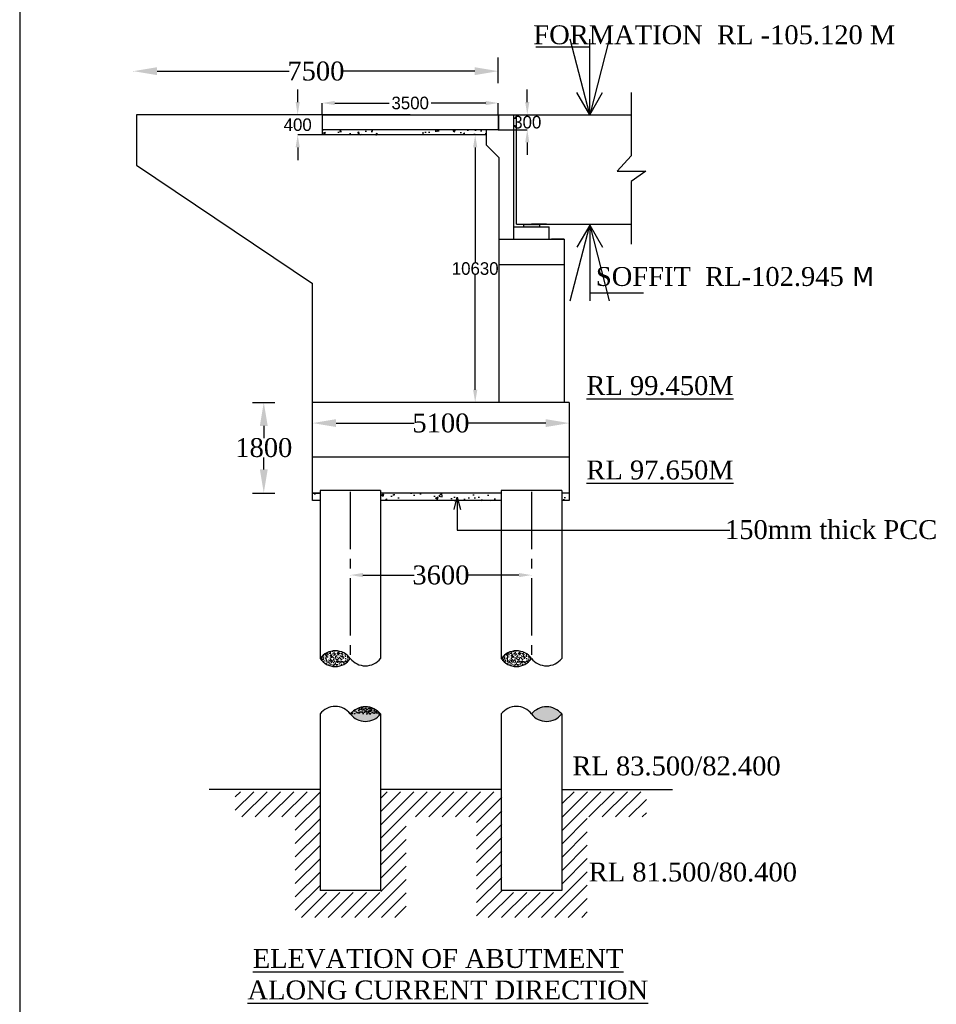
# Model space of a CAD drawing. Header units: millimetres. Extents: x -20950785 to 389010297, y -11535949 to 14056629.
# Tile 6 of 256: x 7967120 to 8003544, y -1152341 to -1113228. Entities that reach past the tile are written whole.
import ezdxf

# ---------------------------------------------------------------- set-up
doc = ezdxf.new("R2010")
doc.units = ezdxf.units.MM
doc.header["$LTSCALE"] = 60
doc.header["$MEASUREMENT"] = 0
doc.linetypes.add('CENTER2', pattern=[28.575, 19.05, -3.175, 3.175, -3.175])
doc.styles.add('style1', font='txt.shx', dxfattribs={"height": 1})
doc.dimstyles.get("Standard").update_dxf_attribs({"dimtxt": 400, "dimasz": 215, "dimexe": 0.18, "dimexo": 0.0625, "dimgap": 0.09, "dimtad": 0, "dimtih": 1, "dimtoh": 1, "dimdec": 0, "dimzin": 4, "dimdsep": 46, "dimtxsty": 'Standard', "dimblk": 'OPEN90', "dimcen": 0, "dimadec": 0, "dimazin": 1, "dimtfac": 1, "dimtdec": 0, "dimtix": 1, "dimtofl": 0, "dimtmove": 0, "dimatfit": 3, "dimldrblk": 'OPEN30', "dimfxl": 1, "dimtolj": 1, "dimtzin": 0, "dimarcsym": 0})
pattern_1 = [(50, (-4640.77, -451373.92), (215.1780548, -18.8256405), [22.5, -247.5]), (355, (-4640.77, -451373.92), (-41.6254, 225.65764), [18, -198]), (100.4514445, (-4622.83, -451375.5), (173.552654, 206.8319973), [19.1220576, -210.3426336]), (46.1842, (-4640.77, -451313.92), (320.172399, -49.655784), [33.75, -371.25]), (96.6356355, (-4614.08, -451318.06), (280.398584, 292.23558), [28.683103, -315.514128]), (351.184164, (-4640.77, -451313.92), (280.398584, 292.23558), [27, -297]), (21, (-4610.77, -451328.92), (179.0721156, -120.7856672), [22.5, -247.5]), (326, (-4610.77, -451328.92), (72.9945996, 217.5450135), [18, -198]), (71.4514447, (-4595.84, -451338.99), (252.066713, 96.759346), [19.122057, -210.3426336]), (37.5, (-4640.765, -451373.92), (3.6479566, 99.86815615), [0, -195.6, 0, -201, 0, -198.75]), (7.5, (-4640.77, -451373.92), (78.9208612, 118.3235136), [0, -114.6, 0, -191.1, 0, -75.75]), (327.5, (-4707.665, -451373.92), (160.14673085, -6.7664615), [0, -75, 0, -234, 0, -310.5]), (317.5, (-4737.67, -451373.92), (174.9558508, 30.0314947), [0, -97.5, 0, -155.4, 0, -220.5])]

# ---------------------------------------------------------------- blocks, each defined once
blk = doc.blocks.new('*D217')
at = {"color": 0, "linetype": 'Continuous', "lineweight": -2, "transparency": 16777216}
for p, q in [((7971642, -1115273), (7971642, -1115273)), ((7972577, -1115273), (7977823, -1115273)), ((7985203, -1115273), (7979958, -1115273)), ((7986138, -1115273), (7986138, -1115273))]:
    blk.add_line(p, q, dxfattribs=at)
for points in [[(7972577, -1115117), (7972577, -1115429), (7971642, -1115273)], [(7985203, -1115117), (7985203, -1115429), (7986138, -1115273)]]:
    blk.add_solid(points, dxfattribs=at)
at = {"layer": 'Defpoints', "color": 0, "linetype": 'Continuous', "lineweight": -2, "transparency": 16777216}
for p in [(7971642, -1115273), (7986138, -1115273), (7986138, -1115273)]:
    blk.add_point(p, dxfattribs=at)
at = {"color": 0, "linetype": 'Continuous', "transparency": 16777216, "insert": (7978890, -1115273), "char_height": 500, "attachment_point": 5}
blk.add_mtext('\\A1;{\\fTimes New Roman|b0|i0|c0|p18;\\H1.5x;7500}', dxfattribs=at)
blk = doc.blocks.new('*D255')
at = {"color": 0, "linetype": 'Continuous', "lineweight": -2, "transparency": 16777216}
for p, q in [((7976820, -1128431), (7976820, -1128431)), ((7976820, -1129366), (7976820, -1129850)), ((7976820, -1131096), (7976820, -1130613)), ((7976820, -1132031), (7976820, -1132031))]:
    blk.add_line(p, q, dxfattribs=at)
for points in [[(7976664, -1129366), (7976975, -1129366), (7976820, -1128431)], [(7976664, -1131096), (7976975, -1131096), (7976820, -1132031)]]:
    blk.add_solid(points, dxfattribs=at)
at = {"layer": 'Defpoints', "color": 0, "linetype": 'Continuous', "lineweight": -2, "transparency": 16777216}
for p in [(7976820, -1128431), (7976820, -1132031), (7976820, -1132031)]:
    blk.add_point(p, dxfattribs=at)
at = {"color": 0, "linetype": 'Continuous', "transparency": 16777216, "insert": (7976820, -1130231), "char_height": 500, "attachment_point": 5}
blk.add_mtext('\\A1;{\\fTimes New Roman|b0|i0|c0|p18;\\H1.5x;1800}', dxfattribs=at)
blk = doc.blocks.new('*D258')
at = {"color": 0, "linetype": 'ByBlock', "lineweight": -2, "ltscale": 2, "transparency": 16777216}
for p, q in [((7980258, -1135290), (7980258, -1135290)), ((7980758, -1135290), (7982793, -1135290)), ((7986958, -1135290), (7984924, -1135290)), ((7987458, -1135290), (7987458, -1135290))]:
    blk.add_line(p, q, dxfattribs=at)
for points in [[(7980758, -1135207), (7980758, -1135374), (7980258, -1135290)], [(7986958, -1135207), (7986958, -1135374), (7987458, -1135290)]]:
    blk.add_solid(points, dxfattribs=at)
at = {"layer": 'Defpoints', "color": 0, "linetype": 'ByBlock', "lineweight": -2, "ltscale": 2, "transparency": 16777216}
for p in [(7980258, -1135290), (7987458, -1135290), (7987458, -1135290)]:
    blk.add_point(p, dxfattribs=at)
at = {"color": 0, "linetype": 'ByBlock', "lineweight": -2, "ltscale": 2, "transparency": 16777216, "insert": (7983858, -1135290), "char_height": 500, "attachment_point": 5}
blk.add_mtext('\\A1;{\\fTimes New Roman|b0|i0|c0|p18;\\H1.5x;3600}', dxfattribs=at)
blk = doc.blocks.new('*D259')
at = {"color": 0, "linetype": 'Continuous', "lineweight": -2, "transparency": 16777216}
for p, q in [((7978758, -1129253), (7978758, -1129253)), ((7979693, -1129253), (7982797, -1129253)), ((7988023, -1129253), (7984920, -1129253)), ((7988958, -1129253), (7988958, -1129253))]:
    blk.add_line(p, q, dxfattribs=at)
for points in [[(7979693, -1129097), (7979693, -1129409), (7978758, -1129253)], [(7988023, -1129097), (7988023, -1129409), (7988958, -1129253)]]:
    blk.add_solid(points, dxfattribs=at)
at = {"layer": 'Defpoints', "color": 0, "linetype": 'Continuous', "lineweight": -2, "transparency": 16777216}
for p in [(7978758, -1129253), (7988958, -1129253), (7988958, -1129253)]:
    blk.add_point(p, dxfattribs=at)
at = {"color": 0, "linetype": 'Continuous', "transparency": 16777216, "insert": (7983858, -1129253), "char_height": 500, "attachment_point": 5}
blk.add_mtext('\\A1;{\\fTimes New Roman|b0|i0|c0|p18;\\H1.5x;5100}', dxfattribs=at)
blk = doc.blocks.new('*D278')
at = {"color": 0, "linetype": 'Continuous', "lineweight": -2, "ltscale": 2, "transparency": 16777216}
for p, q in [((7985658, -1117802), (7985220, -1117802)), ((7985220, -1118302), (7985220, -1122866)), ((7985220, -1127931), (7985220, -1123366)), ((7985658, -1128431), (7985220, -1128431))]:
    blk.add_line(p, q, dxfattribs=at)
for points in [[(7985137, -1118302), (7985304, -1118302), (7985220, -1117802)], [(7985137, -1127931), (7985304, -1127931), (7985220, -1128431)]]:
    blk.add_solid(points, dxfattribs=at)
at = {"layer": 'Defpoints', "color": 0, "linetype": 'Continuous', "lineweight": -2, "ltscale": 2, "transparency": 16777216}
for p in [(7985658, -1117802), (7985220, -1128431), (7985658, -1128431)]:
    blk.add_point(p, dxfattribs=at)
at = {"color": 0, "linetype": 'Continuous', "lineweight": -2, "ltscale": 2, "transparency": 16777216, "insert": (7985220, -1123116), "char_height": 500, "attachment_point": 5}
blk.add_mtext('\\A1;10630', dxfattribs=at)
blk = doc.blocks.new('*D282')
at = {"color": 0, "linetype": 'Continuous', "lineweight": -2, "ltscale": 2, "transparency": 16777216}
for p, q in [((7978167, -1116502), (7978167, -1116002)), ((7979138, -1117002), (7978167, -1117002)), ((7979138, -1117802), (7978167, -1117802)), ((7978167, -1118302), (7978167, -1118802))]:
    blk.add_line(p, q, dxfattribs=at)
for points in [[(7978084, -1116502), (7978250, -1116502), (7978167, -1117002)], [(7978084, -1118302), (7978250, -1118302), (7978167, -1117802)]]:
    blk.add_solid(points, dxfattribs=at)
at = {"layer": 'Defpoints', "color": 0, "linetype": 'Continuous', "lineweight": -2, "ltscale": 2, "transparency": 16777216}
for p in [(7978167, -1117002), (7979138, -1117002), (7979138, -1117802)]:
    blk.add_point(p, dxfattribs=at)
at = {"color": 0, "linetype": 'Continuous', "lineweight": -2, "ltscale": 2, "transparency": 16777216, "insert": (7978167, -1117402), "char_height": 500, "attachment_point": 5}
blk.add_mtext('\\A1;400', dxfattribs=at)
blk = doc.blocks.new('*D283')
at = {"color": 0, "linetype": 'Continuous', "lineweight": -2, "ltscale": 2, "transparency": 16777216}
for p, q in [((7979138, -1117002), (7979138, -1116539)), ((7979638, -1116539), (7981805, -1116539)), ((7985638, -1116539), (7983472, -1116539)), ((7986138, -1117002), (7986138, -1116539))]:
    blk.add_line(p, q, dxfattribs=at)
for points in [[(7979638, -1116456), (7979638, -1116622), (7979138, -1116539)], [(7985638, -1116456), (7985638, -1116622), (7986138, -1116539)]]:
    blk.add_solid(points, dxfattribs=at)
at = {"layer": 'Defpoints', "color": 0, "linetype": 'Continuous', "lineweight": -2, "ltscale": 2, "transparency": 16777216}
for p in [(7986138, -1116539), (7979138, -1117002), (7986138, -1117002)]:
    blk.add_point(p, dxfattribs=at)
at = {"color": 0, "linetype": 'Continuous', "lineweight": -2, "ltscale": 2, "transparency": 16777216, "insert": (7982638, -1116539), "char_height": 500, "attachment_point": 5}
blk.add_mtext('\\A1;3500', dxfattribs=at)
blk = doc.blocks.new('*D284')
at = {"color": 0, "linetype": 'Continuous', "lineweight": -2, "ltscale": 2, "transparency": 16777216}
for p, q in [((7987290, -1116502), (7987290, -1116002)), ((7986138, -1117002), (7987290, -1117002)), ((7986138, -1117602), (7987290, -1117602)), ((7987290, -1118102), (7987290, -1118602))]:
    blk.add_line(p, q, dxfattribs=at)
for points in [[(7987207, -1116502), (7987373, -1116502), (7987290, -1117002)], [(7987207, -1118102), (7987373, -1118102), (7987290, -1117602)]]:
    blk.add_solid(points, dxfattribs=at)
at = {"layer": 'Defpoints', "color": 0, "linetype": 'Continuous', "lineweight": -2, "ltscale": 2, "transparency": 16777216}
for p in [(7986138, -1117002), (7986138, -1117602), (7987290, -1117602)]:
    blk.add_point(p, dxfattribs=at)
at = {"color": 0, "linetype": 'Continuous', "lineweight": -2, "ltscale": 2, "transparency": 16777216, "insert": (7987290, -1117302), "char_height": 500, "attachment_point": 5}
blk.add_mtext('\\A1;300', dxfattribs=at)

msp = doc.modelspace()

# ---------------------------------------------------------------- hatches: boundary and pattern name
at = {"linetype": 'Continuous'}
h = msp.add_hatch(dxfattribs=at)
h.set_pattern_fill('AR-CONC', color=256, scale=100)
h.set_pattern_definition([(50, (5883356.3, -2549051.85), (717.26018, -62.75213), [75, -825]), (355, (5883356.3, -2549051.85), (-138.75133, 752.19213), [60, -660]), (100.451444, (5883416.1, -2549057.1), (578.50885, 689.44), [63.7402, -701.14211]), (46.1842, (5883356.3, -2548851.85), (1067.24133, -165.51928), [112.5, -1237.5]), (96.635635, (5883445.2, -2548865.6), (934.66195, 974.1186), [95.61034, -1051.71376]), (351.184164, (5883356.3, -2548851.9), (934.66195, 974.1186), [90, -990]), (21, (5883456.3, -2548901.85), (596.90705, -402.61889), [75, -825]), (326, (5883456.3, -2548901.85), (243.31533, 725.15005), [60, -660]), (71.451445, (5883506.05, -2548935.4), (840.22238, 322.53115), [63.7402, -701.14211]), (37.5, (5883356.3, -2549051.85), (12.159855, 332.893854), [0, -652, 0, -670, 0, -662.5]), (7.5, (5883356.3, -2549051.85), (263.069537, 394.41171), [0, -382, 0, -637, 0, -252.5]), (327.5, (5883133.3, -2549051.85), (533.822436, -22.554872), [0, -250, 0, -780, 0, -1035]), (317.5, (5883033.3, -2549051.85), (583.18617, 100.10498), [0, -325, 0, -518, 0, -735])])
h.paths.add_polyline_path([(7985658.44, -1117801.57), (7985658.44, -1117601.57), (7979138.44, -1117601.57), (7979138.44, -1117801.57)])
h = msp.add_hatch(color=256, dxfattribs=at)
h.dxf.hatch_style = 1
h.paths.add_polyline_path([(7987778.44, -1121351.57), (7987138.44, -1121351.57), (7987138.44, -1121455.45), (7987778.44, -1121455.45)])
h = msp.add_hatch(color=256, dxfattribs=at)
h.dxf.hatch_style = 1
h.paths.add_polyline_path([(7987778.44, -1121351.7), (7987138.44, -1121351.7), (7987138.44, -1121455.57), (7987778.44, -1121455.57)])
at = {"linetype": 'Continuous', "lineweight": -2, "ltscale": 2}
h = msp.add_hatch(dxfattribs=at)
h.set_pattern_fill('AR-CONC', color=256, scale=150)
h.set_pattern_definition([(50, (0, 0), (1075.89027, -94.1282), [112.5, -1237.5]), (355, (0, 0), (-208.127, 1128.2882), [90, -990]), (100.451444, (89.7, -7.8), (867.76327, 1034.15999), [95.61029, -1051.71317]), (46.1842, (0, 300), (1600.862, -248.27892), [168.75, -1856.25]), (96.635635, (133.4, 279.3), (1401.99292, 1461.1779), [143.4155, -1577.57064]), (351.184164, (0, 300), (1401.99292, 1461.1779), [135, -1485]), (21, (150, 225), (895.36058, -603.92834), [112.5, -1237.5]), (326, (150, 225), (364.973, 1087.72507), [90, -990]), (71.451445, (224.6, 174.7), (1260.33357, 483.79673), [95.61029, -1051.71317]), (37.5, (0, 0), (18.239783, 499.34078), [0, -978, 0, -1005, 0, -993.75]), (7.5, (0, 0), (394.604306, 591.617568), [0, -573, 0, -955.5, 0, -378.75]), (327.5, (-334.5, 0), (800.733654, -33.832308), [0, -375, 0, -1170, 0, -1552.5]), (317.5, (-484.5, 0), (874.779254, 150.157473), [0, -487.5, 0, -777, 0, -1102.5])])
h.paths.add_polyline_path([(7979058.44, -1132031.15), (7978758.44, -1132031.15), (7978758.44, -1132331.15), (7979058.44, -1132331.15)])
h.paths.add_polyline_path([(7986258.44, -1132031.15), (7981458.44, -1132031.15), (7981458.44, -1132331.15), (7986258.44, -1132331.15)])
h.paths.add_polyline_path([(7988958.44, -1132031.15), (7988658.44, -1132031.15), (7988658.44, -1132331.15), (7988958.44, -1132331.15)])
h = msp.add_hatch(dxfattribs=at)
h.set_pattern_fill('AR-CONC', color=256, scale=30)
h.set_pattern_definition([(50, (-4640.77, -451728.11), (215.1780548, -18.8256405), [22.5, -247.5]), (355, (-4640.77, -451728.11), (-41.6254, 225.65764), [18, -198]), (100.4514445, (-4622.83, -451729.68), (173.552654, 206.8319973), [19.1220576, -210.3426336]), (46.1842, (-4640.77, -451668.11), (320.172399, -49.655784), [33.75, -371.25]), (96.6356355, (-4614.08, -451672.25), (280.398584, 292.23558), [28.683103, -315.514128]), (351.184164, (-4640.77, -451668.1), (280.398584, 292.23558), [27, -297]), (21, (-4610.77, -451683.11), (179.0721156, -120.7856672), [22.5, -247.5]), (326, (-4610.77, -451683.11), (72.9945996, 217.5450135), [18, -198]), (71.4514447, (-4595.84, -451693.18), (252.066713, 96.759346), [19.122057, -210.3426336]), (37.5, (-4640.765, -451728.115), (3.6479566, 99.86815615), [0, -195.6, 0, -201, 0, -198.75]), (7.5, (-4640.77, -451728.11), (78.9208612, 118.3235136), [0, -114.6, 0, -191.1, 0, -75.75]), (327.5, (-4707.665, -451728.115), (160.14673085, -6.7664615), [0, -75, 0, -234, 0, -310.5]), (317.5, (-4737.67, -451728.11), (174.9558508, 30.0314947), [0, -97.5, 0, -155.4, 0, -220.5])])
h.paths.add_polyline_path([(7979058.44, -1138599.61, 0.53769698), (7980258.44, -1138599.61, 0.50073898)])
h = msp.add_hatch(dxfattribs=at)
h.set_pattern_fill('AR-CONC', color=256, scale=30)
h.set_pattern_definition([(50, (2559.23, -451728.11), (215.1780548, -18.8256405), [22.5, -247.5]), (355, (2559.23, -451728.11), (-41.6254, 225.65764), [18, -198]), (100.4514445, (2577.17, -451729.68), (173.552654, 206.8319973), [19.1220576, -210.3426336]), (46.1842, (2559.23, -451668.11), (320.172399, -49.655784), [33.75, -371.25]), (96.6356355, (2585.92, -451672.25), (280.398584, 292.23558), [28.683103, -315.514128]), (351.184164, (2559.23, -451668.1), (280.398584, 292.23558), [27, -297]), (21, (2589.23, -451683.11), (179.0721156, -120.7856672), [22.5, -247.5]), (326, (2589.23, -451683.11), (72.9945996, 217.5450135), [18, -198]), (71.4514447, (2604.16, -451693.18), (252.066713, 96.759346), [19.122057, -210.3426336]), (37.5, (2559.235, -451728.115), (3.6479566, 99.86815615), [0, -195.6, 0, -201, 0, -198.75]), (7.5, (2559.23, -451728.11), (78.9208612, 118.3235136), [0, -114.6, 0, -191.1, 0, -75.75]), (327.5, (2492.335, -451728.115), (160.14673085, -6.7664615), [0, -75, 0, -234, 0, -310.5]), (317.5, (2462.33, -451728.11), (174.9558508, 30.0314947), [0, -97.5, 0, -155.4, 0, -220.5])])
h.paths.add_polyline_path([(7986258.44, -1138599.61, 0.53769698), (7987458.44, -1138599.61, 0.50073898)])
h = msp.add_hatch(dxfattribs=at)
h.set_pattern_fill('AR-CONC', color=256, scale=30)
h.set_pattern_definition(pattern_1)
h.paths.add_polyline_path([(7980258.44, -1140807.21), (7981458.44, -1140807.21, 0.47173175)])
h = msp.add_hatch(dxfattribs=at)
h.set_pattern_fill('AR-CONC', color=256, scale=30)
h.set_pattern_definition(pattern_1)
h.paths.add_polyline_path([(7981458.44, -1140807.21, 0.47173175), (7980258.44, -1140807.21, 0.49165739)])
h.paths.add_polyline_path([(7987458.44, -1140807.21, 0.49165739), (7988658.44, -1140807.21, 0.47173175)])
at = {"linetype": 'Continuous'}
h = msp.add_hatch(dxfattribs=at)
h.set_pattern_fill('ANSI31', color=256, scale=3000)
h.set_pattern_definition([(45, (3122727.65, -7509.2), (-265.165043, 265.165043), [])])
h.paths.add_polyline_path([(7979072.84, -1143894.7), (7975684.49, -1143894.7), (7975684.49, -1144894.7), (7978072.84, -1144894.7), (7978072.84, -1148894.7), (7982472.84, -1148894.7), (7982472.84, -1144894.7), (7985272.84, -1144894.7), (7985272.84, -1148894.7), (7988872.84, -1148894.7), (7988872.84, -1143894.7), (7988672.84, -1143894.7), (7988672.84, -1147894.7), (7986272.84, -1147894.7), (7986272.84, -1143894.7), (7981472.84, -1143894.7), (7981472.84, -1147894.7), (7979072.84, -1147894.7)])
h.paths.add_polyline_path([(7992024.02, -1143894.7), (7988872.84, -1143894.7), (7988872.84, -1148894.7), (7989672.84, -1148894.7), (7989672.84, -1144894.7), (7992024.02, -1144894.7)])

# ---------------------------------------------------------------- linework, layer by layer
for p, q in [((7967119.97, -1056175.2), (7967119.97, -1181503.43)), ((7986138.44, -1115755.78), (7986138.44, -1114736.36)), ((7989770.27, -1117001.66), (7989260.98, -1116123.09)), ((7989770.27, -1117001.66), (7990279.56, -1116123.09)), ((7991421.96, -1116121.31), (7991421.96, -1118629.89)), ((7978858.44, -1117001.57), (7971758.44, -1117001.57)), ((7971758.44, -1117001.57), (7971758.44, -1119001.57)), ((7982638.44, -1117001.57), (7974638.44, -1117001.57)), ((7979138.44, -1117001.57), (7986138.44, -1117001.57)), ((7979138.44, -1117001.57), (7979138.44, -1117801.57)), ((7986138.44, -1117001.57), (7986138.44, -1117601.57)), ((7986138.44, -1117001.7), (7986138.44, -1117601.7)), ((7986158.44, -1117601.57), (7986158.44, -1117001.57)), ((7986158.44, -1117001.57), (7986758.44, -1117001.57)), ((7986158.44, -1117601.7), (7986158.44, -1117001.7)), ((7986158.44, -1117001.7), (7986758.44, -1117001.7)), ((7986758.44, -1121251.45), (7986758.44, -1117001.57)), ((7986758.44, -1121451.57), (7986758.44, -1117001.7)), ((7986858.44, -1121151.57), (7986858.44, -1117001.57)), ((7986858.44, -1117001.7), (7991421.96, -1117001.64)), ((7986858.44, -1121351.57), (7986858.44, -1117001.7)), ((7986158.44, -1117601.57), (7979138.44, -1117601.57)), ((7985658.44, -1117801.57), (7979138.44, -1117801.57)), ((7985658.44, -1117601.57), (7985658.44, -1118201.57)), ((7985658.44, -1117601.7), (7985658.44, -1118201.7)), ((7985658.44, -1118201.57), (7986158.44, -1118701.57)), ((7985658.44, -1118201.7), (7986158.44, -1118701.7)), ((7971758.44, -1119001.57), (7978758.44, -1123707.87)), ((7986158.44, -1118701.57), (7986158.44, -1121751.45)), ((7986158.44, -1118701.7), (7986158.44, -1121751.57)), ((7991421.96, -1118629.89), (7990856.36, -1119247.01)), ((7990856.36, -1119247.01), (7991998.07, -1119247.01)), ((7991998.07, -1119247.01), (7991421.96, -1119650.73)), ((7991421.96, -1119650.73), (7991421.96, -1122140.76)), ((7986158.44, -1121215.57), (7986158.44, -1128431.15)), ((7986858.44, -1121351.57), (7991421.96, -1121351.57)), ((7987138.44, -1121351.45), (7987138.44, -1121455.45)), ((7987138.44, -1121351.57), (7987138.44, -1121455.57)), ((7988058.44, -1121351.45), (7987458.44, -1121351.45)), ((7988058.44, -1121351.45), (7987458.44, -1121351.45)), ((7988058.44, -1121351.57), (7987458.44, -1121351.57)), ((7988058.44, -1121351.57), (7987458.44, -1121351.57)), ((7987778.44, -1121351.45), (7987778.44, -1121455.45)), ((7987778.44, -1121351.57), (7987778.44, -1121455.57)), ((7986758.44, -1121451.45), (7987138.44, -1121451.45)), ((7986758.44, -1121951.45), (7986758.44, -1121451.45)), ((7986758.44, -1121451.57), (7987138.44, -1121451.57)), ((7986758.44, -1121951.57), (7986758.44, -1121451.57)), ((7987138.44, -1121455.45), (7987778.44, -1121455.45)), ((7987138.44, -1121455.57), (7987778.44, -1121455.57)), ((7987308.44, -1121455.45), (7987778.44, -1121455.45)), ((7987308.44, -1121455.57), (7987778.44, -1121455.57)), ((7987778.44, -1121451.45), (7988158.44, -1121451.45)), ((7987778.44, -1121451.57), (7988158.44, -1121451.57)), ((7988158.44, -1121951.45), (7988158.44, -1121451.45)), ((7988158.44, -1121951.57), (7988158.44, -1121451.57)), ((7989770.27, -1121389.65), (7989260.98, -1122268.21)), ((7989770.27, -1121389.65), (7990279.56, -1122268.21)), ((7986158.44, -1121751.45), (7986158.44, -1122751.45)), ((7986158.44, -1121951.45), (7988758.44, -1121951.45)), ((7986158.44, -1121951.57), (7988758.44, -1121951.57)), ((7986758.44, -1121951.45), (7987458.44, -1121951.45)), ((7986758.44, -1121951.57), (7987458.44, -1121951.57)), ((7987458.44, -1121951.45), (7988158.44, -1121951.45)), ((7987458.44, -1121951.57), (7988158.44, -1121951.57)), ((7988758.44, -1121951.45), (7988258.44, -1121951.45)), ((7988758.44, -1121951.57), (7988258.44, -1121951.57)), ((7988758.44, -1121951.57), (7988758.44, -1125799.57)), ((7986158.44, -1122951.57), (7988758.44, -1122951.57)), ((7988758.44, -1123063.45), (7988758.44, -1128431.15)), ((7978758.44, -1130841.15), (7978758.44, -1123707.87)), ((7988758.44, -1123799.45), (7988758.44, -1125799.45)), ((7976377.53, -1128431.15), (7977261.77, -1128431.15)), ((7978758.44, -1132331.15), (7978758.44, -1128431.15)), ((7988958.44, -1128431.15), (7978758.44, -1128431.15)), ((7988958.44, -1128431.15), (7988958.44, -1132331.15)), ((7976377.53, -1132031.15), (7977261.77, -1132031.15)), ((7978758.44, -1132031.15), (7979058.44, -1132031.15)), ((7979058.44, -1132031.15), (7978758.44, -1132031.15)), ((7979058.44, -1131931.15), (7979058.44, -1138599.61)), ((7981458.44, -1131931.15), (7979058.44, -1131931.15)), ((7981458.44, -1131931.15), (7981458.44, -1138599.61)), ((7986258.44, -1132031.15), (7981458.44, -1132031.15)), ((7986258.44, -1131931.15), (7986258.44, -1138599.61)), ((7988658.44, -1131931.15), (7986258.44, -1131931.15)), ((7988658.44, -1131931.15), (7988658.44, -1138599.61)), ((7988958.44, -1132031.15), (7988658.44, -1132031.15)), ((7988958.44, -1132031.15), (7988658.44, -1132031.15)), ((7979058.44, -1132331.15), (7978758.44, -1132331.15)), ((7986258.44, -1132331.15), (7981458.44, -1132331.15)), ((7988958.44, -1132331.15), (7988658.44, -1132331.15)), ((7979058.44, -1140807.21), (7979058.44, -1147814.41)), ((7981458.44, -1140807.21), (7981458.44, -1147814.41)), ((7986258.44, -1140807.21), (7986258.44, -1147814.41)), ((7988658.44, -1140807.21), (7988658.44, -1147814.41)), ((7979058.44, -1143814.41), (7974651.42, -1143814.41)), ((7986258.44, -1143814.41), (7981458.44, -1143814.41)), ((7988658.44, -1143814.41), (7993065.45, -1143814.41)), ((7981458.44, -1147814.41), (7979058.44, -1147814.41)), ((7988658.44, -1147814.41), (7986258.44, -1147814.41))]:
    msp.add_line(p, q, dxfattribs=at)
at = {"linetype": 'Continuous', "lineweight": -2, "ltscale": 2}
for p, q in [((7989770.27, -1121389.65), (7989260.98, -1122268.21)), ((7989770.27, -1121389.65), (7990279.56, -1122268.21)), ((7988958.44, -1130603.09), (7978758.44, -1130603.09))]:
    msp.add_line(p, q, dxfattribs=at)
at = {"linetype": 'CENTER2', "ltscale": 2}
for p, q in [((7980258.44, -1131981.15), (7980258.44, -1138599.61)), ((7987458.44, -1131981.15), (7987458.44, -1138599.61))]:
    msp.add_line(p, q, dxfattribs=at)
at = {"linetype": 'Continuous', "lineweight": -2, "ltscale": 2}
for centre, radius, start, end in [((7979658.44, -1139048.5), 749.34, 36.802173, 143.197827), ((7979658.44, -1139048.5), 749.34, 36.802173, 143.197827), ((7986858.44, -1139048.5), 749.34, 36.802173, 143.197827), ((7986858.44, -1139048.5), 749.34, 36.802173, 143.197827), ((7980858.44, -1138136.92), 757.68, 217.637241, 322.362759), ((7988058.44, -1138136.92), 757.68, 217.637241, 322.362759), ((7979658.44, -1141256.1), 749.34, 36.802173, 143.197827), ((7979658.44, -1141256.1), 749.34, 36.802173, 143.197827), ((7986858.44, -1141256.1), 749.34, 36.802173, 143.197827), ((7986858.44, -1141256.1), 749.34, 36.802173, 143.197827), ((7980858.44, -1141301.65), 777.47, 39.490521, 140.509479), ((7980858.44, -1140344.53), 757.68, 217.637241, 322.362759), ((7988058.44, -1141301.65), 777.47, 39.490521, 140.509479), ((7988058.44, -1140344.53), 757.68, 217.637241, 322.362759)]:
    msp.add_arc(centre, radius, start, end, dxfattribs=at)
at = {"linetype": 'Continuous'}
for centre in [(7979658.44, -1138202.98), (7986858.44, -1138202.98)]:
    msp.add_arc(centre, 719.24, 213.466429, 326.533571, dxfattribs=at)

# ---------------------------------------------------------------- texts
at = {"linetype": 'Continuous', "char_height": 750, "attachment_point": 1}
for s, insert in [('{\\fTimes New Roman|b0|i0|c0|p18;FORMATION  RL -105.120 M}', (7987530.96, -1113452.68)), ('{\\fTimes New Roman|b0|i0|c0|p18;SOFFIT  RL-102.945\\fVerdana|b0|i0|c0|p34; M}', (7990016.45, -1123053.98))]:
    msp.add_mtext(s, dxfattribs=dict(at, insert=insert))
at = {"linetype": 'Continuous'}
for s, insert, char_height, width, attachment_point in [('{\\fTimes New Roman|b0|i0|c0|p18; \\H0.75x;\\LRL 99.450M}', (7989259.77, -1127387.17), 1000, 11580.8407, 1), ('{\\fTimes New Roman|b0|i0|c0|p18; \\H0.75x;\\LRL 97.650M}', (7989259.77, -1130739.64), 1000, 11580.8407, 1), ('{\\fTimes New Roman|b0|i0|c0|p18;150mm thick PCC}', (8003580.64, -1133489.15), 750, 8975.6824, 6), ('{\\fTimes New Roman|b0|i0|c0|p18; \\H0.75x;RL 83.500/82.400}', (7988705.18, -1142496.45), 1000, 11580.8407, 1), ('{\\fTimes New Roman|b0|i0|c0|p18;RL 81.500/80.400}', (7989731.77, -1146711.25), 750, 10878.0012, 1)]:
    msp.add_mtext(s, dxfattribs=dict(at, insert=insert, char_height=char_height, width=width, attachment_point=attachment_point))
at = {"color": 7, "linetype": 'Continuous', "lineweight": -2, "ltscale": 2, "true_color": 0xffffff, "insert": (7995338.79, -1133511.9), "char_height": 500, "attachment_point": 4}
msp.add_mtext('\\A1;', dxfattribs=at)
at = {"linetype": 'Continuous', "insert": (7976173.89, -1150145.59), "char_height": 480, "width": 22678.6984, "attachment_point": 1, "style": 'style1'}
msp.add_mtext('{\\fTimes New Roman|b0|i0|c0|p18;\\H1.1574x;\\L \\H1.35001x;ELEVATION OF ABUTMENT  \\PALONG CURRENT DIRECTION  }', dxfattribs=at)

# ---------------------------------------------------------------- dimensions: what is measured, and where the dimension line sits
at = {"linetype": 'Continuous'}
for base, p1, p2, text, picture, middle in [((7986138.44, -1115272.85), (7971642.42, -1115272.85), (7986138.44, -1115272.85), '{\\fTimes New Roman|b0|i0|c0|p18;\\H1.5x;7500}', '*D217', (7978890.43, -1115272.85)), ((7988958.44, -1129253.03), (7978758.44, -1129253.03), (7988958.44, -1129253.03), '{\\fTimes New Roman|b0|i0|c0|p18;\\H1.5x;5100}', '*D259', (7983858.44, -1129253.03))]:
    dim = msp.add_linear_dim(base=base, p1=p1, p2=p2, text=text, dimstyle='Standard', override={"dimtxt": 500, "dimasz": 935, "dimfxl": 300}, dxfattribs=at)
    dim.commit()
    dim.dimension.update_dxf_attribs({"geometry": picture, "text_midpoint": middle})
at = {"linetype": 'Continuous', "lineweight": -2, "ltscale": 2}
for base, p1, p2, text, picture, middle in [((7978167.13, -1117001.57), (7979138.44, -1117801.57), (7979138.44, -1117001.57), '400', '*D282', (7978167.13, -1117401.57)), ((7987290.05, -1117601.57), (7986138.44, -1117001.7), (7986138.44, -1117601.57), '300', '*D284', (7987290.05, -1117301.64))]:
    dim = msp.add_linear_dim(base=base, p1=p1, p2=p2, angle=90, text=text, dimstyle='Standard', override={"dimtxt": 500, "dimasz": 500, "dimfxl": 300}, dxfattribs=at)
    dim.commit()
    dim.dimension.update_dxf_attribs({"geometry": picture, "text_midpoint": middle})
dim = msp.add_linear_dim(base=(7986138.44, -1116539.17), p1=(7979138.44, -1117001.57), p2=(7986138.44, -1117001.57), text='3500', dimstyle='Standard', override={"dimtxt": 500, "dimasz": 500, "dimfxl": 300}, dxfattribs=at)
dim.commit()
dim.dimension.update_dxf_attribs({"geometry": '*D283', "text_midpoint": (7982638.44, -1116539.17)})
dim = msp.add_linear_dim(base=(7985220.19, -1128431.15), p1=(7985658.44, -1117801.57), p2=(7985658.44, -1128431.15), angle=90, dimstyle='Standard', override={"dimtxt": 500, "dimasz": 500, "dimfxl": 300}, dxfattribs=at)
dim.commit()
dim.dimension.update_dxf_attribs({"geometry": '*D278', "text_midpoint": (7985220.19, -1123116.36)})
at = {"linetype": 'Continuous'}
dim = msp.add_linear_dim(base=(7976819.65, -1132031.15), p1=(7976819.65, -1128431.15), p2=(7976819.65, -1132031.15), angle=90, text='{\\fTimes New Roman|b0|i0|c0|p18;\\H1.5x;1800}', dimstyle='Standard', override={"dimtxt": 500, "dimasz": 935, "dimfxl": 300}, dxfattribs=at)
dim.commit()
dim.dimension.update_dxf_attribs({"geometry": '*D255', "text_midpoint": (7976819.65, -1130231.15)})
at = {"linetype": 'ByBlock', "lineweight": -2, "ltscale": 2}
dim = msp.add_linear_dim(base=(7987458.44, -1135290.38), p1=(7980258.44, -1135290.38), p2=(7987458.44, -1135290.38), text='{\\fTimes New Roman|b0|i0|c0|p18;\\H1.5x;3600}', dimstyle='Standard', override={"dimtxt": 500, "dimasz": 500, "dimfxl": 300}, dxfattribs=at)
dim.commit()
dim.dimension.update_dxf_attribs({"geometry": '*D258', "text_midpoint": (7983858.44, -1135290.38)})

# ---------------------------------------------------------------- leaders
at = {"linetype": 'Continuous'}
for points in [[(7989770.27, -1117001.66), (7989770.27, -1114318.89), (7987633.17, -1114318.89)], [(7989770.27, -1121389.65), (7989770.27, -1124072.42), (7991907.38, -1124072.42)]]:
    msp.add_leader(points, dimstyle='Standard', override={"dimtxt": 500, "dimasz": 3000, "dimfxl": 300}, dxfattribs=at)
at = {"linetype": 'Continuous', "lineweight": -2, "ltscale": 2}
msp.add_leader([(7984510.52, -1132190.24), (7984510.52, -1133511.9), (7995338.7, -1133511.9)], dimstyle='Standard', override={"dimtxt": 500, "dimasz": 500, "dimfxl": 300}, dxfattribs=at)

doc.saveas('drawing.dxf')
